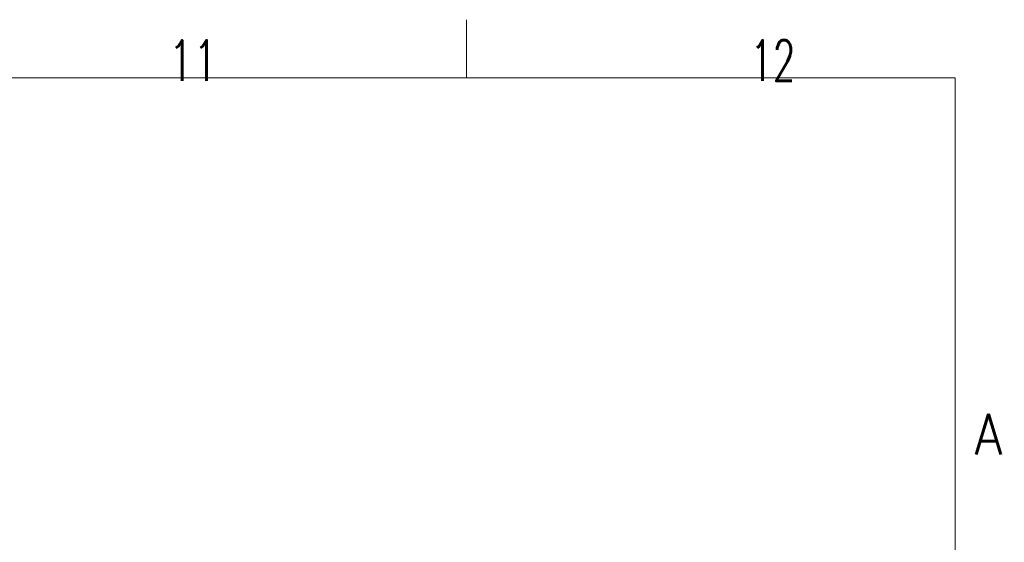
# Model space of a CAD drawing. Header units: inches. Extents: x 0 to 23760, y -13 to 16800.
# Tile 223 of 223: x 20343 to 23729, y 15002 to 16800. Entities that reach past the tile are written whole.
import ezdxf

# ---------------------------------------------------------------- set-up
doc = ezdxf.new("R2010")
doc.units = ezdxf.units.IN
doc.layers.add('210', color=7, linetype='Continuous', true_color=0xffffff)
doc.styles.add('latin_extended', font='simplex.shx')

msp = doc.modelspace()

# ---------------------------------------------------------------- linework, layer by layer
at = {"layer": '210', "color": 7, "linetype": 'Continuous', "lineweight": 18}
for p, q in [((21880, 16600), (21880, 16800)), ((200, 16600), (23560, 16600)), ((23560, 200), (23560, 16600))]:
    msp.add_line(p, q, dxfattribs=at)

# ---------------------------------------------------------------- texts
at = {"layer": '210', "color": 211, "linetype": 'Continuous', "lineweight": 18, "char_height": 140, "attachment_point": 7, "line_spacing_factor": 0.963855, "style": 'latin_extended'}
for s, insert in [('\\W0.7031;11', (20855.328, 16589.303)), ('\\W0.6453;12', (22855.328, 16589.303)), ('\\W0.8818;A', (23627.11, 15303.644))]:
    msp.add_mtext(s, dxfattribs=dict(at, insert=insert))

doc.saveas('drawing.dxf')
